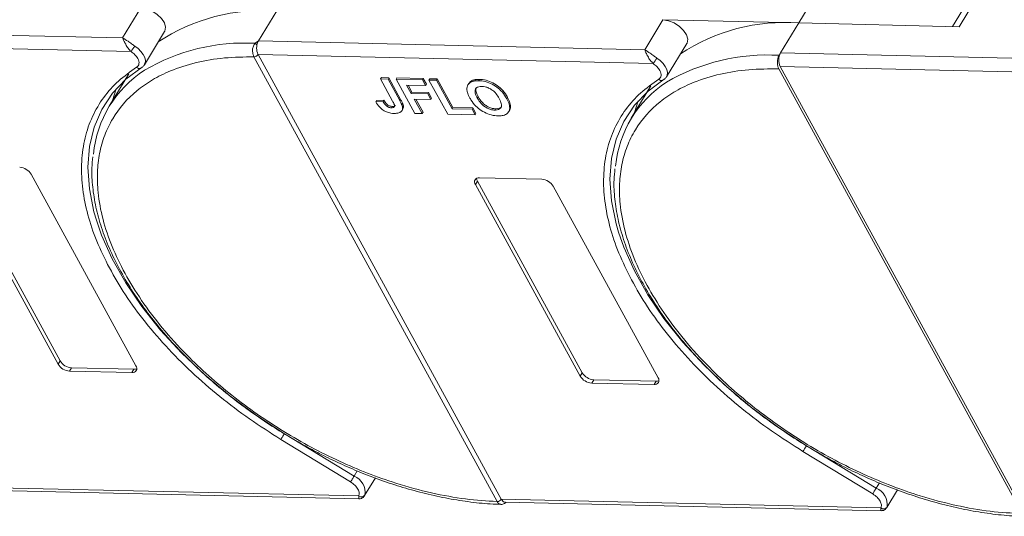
# Model space of a CAD drawing. Header units: millimetres. Extents: x 1678 to 3141, y 466 to 1499.
# Tile 51 of 81: x 2569 to 2660, y 1344 to 1390. Entities that reach past the tile are written whole.
import ezdxf

# ---------------------------------------------------------------- set-up
doc = ezdxf.new("R2010")
doc.units = ezdxf.units.MM

msp = doc.modelspace()

# ---------------------------------------------------------------- linework, layer by layer
at = {"color": 7, "linetype": 'Continuous', "lineweight": 15}
for p, q in [((2643.083, 1392.967), (2641.216, 1389.898)), ((2657.041, 1392.284), (2655.391, 1389.573)), ((2655.986, 1389.559), (2657.667, 1392.321)), ((2580.57, 1391.29), (2578.889, 1388.528)), ((2591.408, 1388.24), (2593.089, 1391.003)), ((2628.697, 1390.185), (2627.016, 1387.423)), ((2641.216, 1389.898), (2628.697, 1390.185)), ((2639.535, 1387.136), (2641.216, 1389.898)), ((2641.216, 1389.898), (2655.986, 1389.559)), ((2578.889, 1388.528), (2543.282, 1389.345)), ((2580.896, 1386.045), (2582.763, 1389.114)), ((2543.253, 1388.101), (2579.664, 1387.265)), ((2591.11, 1388.029), (2591.408, 1388.24)), ((2627.016, 1387.423), (2591.408, 1388.24)), ((2629.023, 1384.941), (2630.89, 1388.01)), ((2591.38, 1386.996), (2627.791, 1386.161)), ((2591.38, 1386.995), (2613.796, 1346.023)), ((2639.404, 1386.921), (2639.535, 1387.136)), ((2665.006, 1386.552), (2639.535, 1387.136)), ((2580.921, 1386.091), (2580.896, 1386.045)), ((2590.998, 1386.786), (2590.997, 1386.788)), ((2613.414, 1345.814), (2590.998, 1386.786)), ((2579.458, 1385.209), (2577.647, 1382.232)), ((2580.563, 1385.728), (2580.542, 1385.72)), ((2580.692, 1385.841), (2580.653, 1385.791)), ((2661.793, 1344.702), (2639.376, 1385.677)), ((2639.507, 1385.892), (2661.924, 1344.917)), ((2639.507, 1385.892), (2664.642, 1385.315)), ((2602.738, 1384.868), (2602.663, 1384.745)), ((2603.779, 1382.705), (2602.663, 1384.745)), ((2602.663, 1384.745), (2603.354, 1384.73)), ((2602.738, 1384.868), (2603.429, 1384.852)), ((2603.429, 1384.852), (2603.354, 1384.73)), ((2603.354, 1384.73), (2604.441, 1382.743)), ((2603.429, 1384.852), (2604.516, 1382.865)), ((2604.165, 1384.835), (2604.091, 1384.713)), ((2604.091, 1384.713), (2606.531, 1384.657)), ((2605.815, 1381.561), (2604.091, 1384.713)), ((2604.165, 1384.835), (2606.606, 1384.779)), ((2606.818, 1384.131), (2605.069, 1384.172)), ((2605.069, 1384.172), (2605.489, 1383.404)), ((2605.212, 1384.168), (2605.563, 1383.527)), ((2606.606, 1384.779), (2606.531, 1384.657)), ((2606.531, 1384.657), (2606.818, 1384.131)), ((2606.606, 1384.779), (2606.893, 1384.254)), ((2606.893, 1384.254), (2606.818, 1384.131)), ((2607.204, 1384.766), (2607.13, 1384.643)), ((2608.854, 1381.491), (2607.13, 1384.643)), ((2607.13, 1384.643), (2607.82, 1384.627)), ((2607.204, 1384.766), (2607.895, 1384.75)), ((2607.895, 1384.75), (2607.82, 1384.627)), ((2607.82, 1384.627), (2609.257, 1382.001)), ((2607.895, 1384.75), (2609.332, 1382.123)), ((2610.797, 1384.33), (2610.722, 1384.207)), ((2611.092, 1384.594), (2611.018, 1384.471)), ((2611.782, 1384.701), (2611.707, 1384.578)), ((2627.585, 1384.105), (2625.774, 1381.128)), ((2628.69, 1384.624), (2628.668, 1384.616)), ((2628.818, 1384.737), (2628.78, 1384.687)), ((2629.048, 1384.987), (2629.023, 1384.941)), ((2605.563, 1383.527), (2605.489, 1383.404)), ((2605.489, 1383.404), (2607.008, 1383.369)), ((2605.563, 1383.527), (2607.083, 1383.492)), ((2607.083, 1383.492), (2607.008, 1383.369)), ((2607.008, 1383.369), (2607.296, 1382.844)), ((2607.083, 1383.492), (2607.37, 1382.966)), ((2602.298, 1382.764), (2602.223, 1382.641)), ((2602.892, 1382.665), (2602.223, 1382.641)), ((2602.298, 1382.764), (2602.967, 1382.788)), ((2602.967, 1382.788), (2602.892, 1382.665)), ((2603.275, 1382.394), (2603.2, 1382.271)), ((2604.516, 1382.865), (2604.441, 1382.743)), ((2607.296, 1382.844), (2605.776, 1382.878)), ((2605.776, 1382.878), (2606.506, 1381.545)), ((2605.92, 1382.875), (2606.58, 1381.668)), ((2607.37, 1382.966), (2607.296, 1382.844)), ((2611.582, 1382.987), (2611.657, 1383.109)), ((2614.377, 1383.041), (2614.302, 1382.918)), ((2603.739, 1382.212), (2603.665, 1382.089)), ((2604.642, 1381.825), (2604.717, 1381.947)), ((2604.765, 1382.268), (2604.69, 1382.145)), ((2606.506, 1381.545), (2605.815, 1381.561)), ((2606.506, 1381.545), (2606.58, 1381.668)), ((2611.386, 1381.433), (2608.854, 1381.491)), ((2609.332, 1382.123), (2609.257, 1382.001)), ((2609.257, 1382.001), (2611.099, 1381.958)), ((2609.332, 1382.123), (2611.174, 1382.081)), ((2611.174, 1382.081), (2611.099, 1381.958)), ((2611.099, 1381.958), (2611.386, 1381.433)), ((2611.174, 1382.081), (2611.461, 1381.556)), ((2611.386, 1381.433), (2611.461, 1381.556)), ((2613.272, 1381.993), (2613.197, 1381.87)), ((2614.474, 1381.72), (2614.549, 1381.843)), ((2572.938, 1358.475), (2563.281, 1376.125)), ((2563.468, 1376.432), (2573.125, 1358.782)), ((2570.464, 1375.96), (2580.121, 1358.31)), ((2611.595, 1375.328), (2611.408, 1375.021)), ((2611.595, 1375.328), (2621.251, 1357.677)), ((2611.781, 1375.635), (2617.528, 1375.503)), ((2621.065, 1357.37), (2611.408, 1375.021)), ((2618.591, 1374.856), (2628.248, 1357.206)), ((2573.125, 1358.782), (2572.938, 1358.475)), ((2574.188, 1358.135), (2574.001, 1357.828)), ((2579.748, 1357.696), (2574.001, 1357.828)), ((2574.188, 1358.135), (2579.934, 1358.003)), ((2579.934, 1358.003), (2579.748, 1357.696)), ((2621.251, 1357.677), (2621.065, 1357.37)), ((2622.314, 1357.03), (2622.128, 1356.723)), ((2622.314, 1357.03), (2628.061, 1356.899)), ((2628.061, 1356.899), (2627.874, 1356.592)), ((2627.874, 1356.592), (2622.128, 1356.723)), ((2599.905, 1347.623), (2593.479, 1351.533)), ((2600.223, 1348.147), (2593.797, 1352.057)), ((2648.35, 1347.043), (2641.924, 1350.952)), ((2648.031, 1346.519), (2641.605, 1350.428)), ((2600.519, 1348.633), (2600.223, 1348.147)), ((2601.198, 1346.362), (2602.184, 1347.983)), ((2600.656, 1346.323), (2565.67, 1347.126)), ((2648.646, 1347.528), (2648.35, 1347.043)), ((2566.024, 1346.86), (2600.669, 1346.065)), ((2648.783, 1345.219), (2613.797, 1346.021)), ((2649.325, 1345.258), (2650.311, 1346.878)), ((2613.415, 1345.812), (2613.414, 1345.814)), ((2614.15, 1345.755), (2648.796, 1344.96))]:
    msp.add_line(p, q, dxfattribs=at)
at = {"color": 7, "linetype": 'Continuous', "lineweight": 15, "flags": 128}
for points in [[(2580.57, 1391.29), (2581.072, 1391.211), (2581.594, 1391.006), (2582.081, 1390.695), (2582.478, 1390.312), (2582.745, 1389.899), (2582.852, 1389.5), (2582.788, 1389.158), (2582.763, 1389.114)], [(2628.697, 1390.185), (2629.199, 1390.107), (2629.721, 1389.901), (2630.207, 1389.59), (2630.605, 1389.208), (2630.872, 1388.795), (2630.979, 1388.396), (2630.914, 1388.054), (2630.89, 1388.01)], [(2580.003, 1387.776), (2580.316, 1387.541), (2580.582, 1387.278), (2580.788, 1386.998), (2580.924, 1386.717), (2580.984, 1386.448), (2580.963, 1386.204), (2580.921, 1386.091)], [(2628.13, 1386.672), (2628.442, 1386.437), (2628.708, 1386.174), (2628.914, 1385.894), (2629.051, 1385.613), (2629.11, 1385.343), (2629.09, 1385.1), (2629.048, 1384.987)], [(2576.475, 1371.733), (2576.25, 1372.514), (2575.824, 1374.605), (2575.684, 1376.614), (2575.829, 1378.52), (2576.259, 1380.302), (2576.969, 1381.941), (2577.952, 1383.421), (2579.197, 1384.726), (2580.692, 1385.841)], [(2624.602, 1370.628), (2624.376, 1371.409), (2623.951, 1373.501), (2623.81, 1375.51), (2623.956, 1377.416), (2624.386, 1379.198), (2625.096, 1380.837), (2626.079, 1382.317), (2627.324, 1383.621), (2628.818, 1384.737)], [(2578.287, 1383.819), (2577.946, 1382.77), (2577.924, 1382.687)], [(2626.414, 1382.714), (2626.073, 1381.665), (2626.051, 1381.583)], [(2593.797, 1352.057), (2591.221, 1353.731), (2588.767, 1355.543), (2586.461, 1357.475), (2584.327, 1359.505), (2582.388, 1361.612), (2580.664, 1363.775), (2579.174, 1365.969), (2577.934, 1368.173), (2576.955, 1370.362), (2576.475, 1371.733)], [(2641.924, 1350.952), (2639.348, 1352.627), (2636.894, 1354.439), (2634.587, 1356.37), (2632.454, 1358.401), (2630.515, 1360.508), (2628.791, 1362.67), (2627.301, 1364.865), (2626.06, 1367.068), (2625.082, 1369.258), (2624.602, 1370.628)], [(2593.479, 1351.533), (2593.508, 1351.581), (2593.543, 1351.639), (2593.583, 1351.705), (2593.627, 1351.776), (2593.671, 1351.849), (2593.716, 1351.923), (2593.758, 1351.993), (2593.797, 1352.057)], [(2641.605, 1350.428), (2641.635, 1350.477), (2641.67, 1350.535), (2641.71, 1350.601), (2641.753, 1350.672), (2641.798, 1350.745), (2641.842, 1350.818), (2641.885, 1350.888), (2641.924, 1350.952)], [(2599.905, 1347.623), (2599.934, 1347.671), (2599.969, 1347.729), (2600.009, 1347.795), (2600.053, 1347.866), (2600.097, 1347.94), (2600.142, 1348.013), (2600.184, 1348.083), (2600.223, 1348.147)], [(2648.031, 1346.519), (2648.061, 1346.567), (2648.096, 1346.625), (2648.136, 1346.691), (2648.179, 1346.762), (2648.224, 1346.835), (2648.269, 1346.909), (2648.311, 1346.978), (2648.35, 1347.043)]]:
    msp.add_lwpolyline(points, dxfattribs=at)
at = {"color": 7, "linetype": 'Continuous', "lineweight": 15}
for centre, radius, start, end in [((2591.786, 1373.697), 17.355, 85.6938, 123.62828), ((2639.913, 1372.593), 17.355, 85.6938, 123.62828), ((2573.454, 1391.76), 7.665, 324.10303, 328.68906), ((2590.132, 1369.838), 18.217, 86.92425, 120.4678), ((2590.617, 1387.35), 0.839, 38.60771, 54.0154), ((2590.987, 1387.262), 0.475, 271.27035, 325.90225), ((2590.988, 1387.259), 0.473, 271.29265, 326.07296), ((2638.301, 1368.603), 18.351, 86.55376, 120.3559), ((2640.721, 1386.486), 1.352, 151.28833, 206.07738), ((2621.581, 1390.655), 7.665, 324.10303, 328.68906), ((2586.475, 1376.86), 10.318, 122.73279, 174.66622), ((2580.442, 1386.082), 0.375, 225.62382, 285.36491), ((2634.604, 1375.755), 10.32, 122.70871, 174.6175), ((2628.569, 1384.977), 0.375, 225.62382, 285.36491), ((2569.309, 1375.258), 1.352, 31.28833, 86.07738), ((2611.711, 1375.257), 0.384, 79.47957, 217.89689), ((2612.077, 1375.615), 0.561, 182.97477, 210.78742), ((2617.435, 1374.154), 1.352, 31.28833, 86.07738), ((2574.28, 1359.484), 1.352, 211.28833, 266.07738), ((2574.094, 1359.177), 1.352, 211.28833, 266.07738), ((2579.818, 1358.074), 0.384, 259.47957, 37.89689), ((2579.968, 1358.563), 0.561, 266.58142, 294.38722), ((2622.22, 1358.073), 1.352, 211.28833, 266.07738), ((2622.407, 1358.38), 1.352, 211.28833, 266.07738), ((2627.944, 1356.969), 0.384, 259.47957, 37.89689), ((2628.094, 1357.458), 0.561, 266.58142, 294.38722), ((2599.628, 1346.646), 1.615, 351.72869, 68.36149), ((2647.755, 1345.542), 1.615, 351.72869, 68.36149), ((2600.893, 1346.671), 0.421, 235.82517, 322.2621), ((2613.404, 1346.287), 0.473, 271.29253, 326.07318), ((2613.404, 1346.284), 0.472, 271.31253, 326.24366), ((2649.02, 1345.567), 0.421, 235.82517, 322.2621)]:
    msp.add_arc(centre, radius, start, end, dxfattribs=at)
for points, knots in [([(2578.889, 1388.528), (2579.05, 1388.432), (2579.3, 1388.285), (2579.693, 1387.99), (2579.907, 1387.843), (2580.003, 1387.776)], [0, 0, 0, 0, 0.498413, 0.772928, 1, 1, 1, 1]), ([(2579.664, 1387.265), (2579.575, 1387.362), (2579.386, 1387.568), (2579.166, 1387.931), (2578.994, 1388.272), (2578.924, 1388.443), (2578.889, 1388.528)], [0, 0, 0, 0, 0.2343503, 0.4981953, 0.748869, 1, 1, 1, 1]), ([(2590.997, 1386.788), (2590.969, 1386.849), (2590.916, 1386.962), (2590.871, 1387.179), (2590.86, 1387.392), (2590.886, 1387.597), (2590.936, 1387.767), (2591.008, 1387.915), (2591.078, 1387.993), (2591.11, 1388.029)], [0, 0, 0, 0, 0.172016, 0.312756, 0.499599, 0.630391, 0.758026, 0.889228, 1, 1, 1, 1]), ([(2591.273, 1387.874), (2591.259, 1387.776), (2591.233, 1387.582), (2591.266, 1387.285), (2591.328, 1387.096), (2591.373, 1387.01), (2591.38, 1386.996)], [0, 0, 0, 0, 0.313335, 0.626691, 0.940048, 1, 1, 1, 1]), ([(2591.38, 1386.996), (2591.38, 1386.996), (2591.38, 1386.996), (2591.38, 1386.995), (2591.38, 1386.995), (2591.38, 1386.995)], [0, 0, 0, 0, 0.384699, 0.69235, 1, 1, 1, 1]), ([(2627.016, 1387.423), (2627.177, 1387.328), (2627.426, 1387.18), (2627.82, 1386.886), (2628.033, 1386.738), (2628.13, 1386.672)], [0, 0, 0, 0, 0.498413, 0.772928, 1, 1, 1, 1]), ([(2627.791, 1386.161), (2627.702, 1386.258), (2627.512, 1386.463), (2627.293, 1386.827), (2627.12, 1387.168), (2627.051, 1387.338), (2627.016, 1387.423)], [0, 0, 0, 0, 0.2343503, 0.4981953, 0.748869, 1, 1, 1, 1]), ([(2639.376, 1385.677), (2639.341, 1385.755), (2639.272, 1385.91), (2639.233, 1386.205), (2639.25, 1386.503), (2639.313, 1386.751), (2639.379, 1386.873), (2639.404, 1386.921)], [0, 0, 0, 0, 0.2146939, 0.4293877, 0.6440816, 0.8587754, 1, 1, 1, 1]), ([(2613.414, 1345.814), (2612.45, 1345.873), (2610.493, 1345.994), (2607.347, 1346.573), (2604.314, 1347.393), (2601.471, 1348.396), (2598.862, 1349.5), (2596.272, 1350.785), (2592.885, 1352.725), (2589.688, 1354.955), (2586.795, 1357.387), (2584.617, 1359.462), (2582.513, 1361.786), (2580.601, 1364.318), (2579.055, 1366.831), (2577.856, 1369.336), (2577.011, 1371.844), (2576.593, 1374.13), (2576.527, 1376.155), (2576.73, 1377.92), (2577.199, 1379.579), (2578.181, 1381.617), (2579.673, 1383.342), (2581.613, 1384.693), (2583.417, 1385.59), (2585.619, 1386.289), (2588.204, 1386.737), (2590.076, 1386.77), (2590.998, 1386.786)], [0, 0, 0, 0, 0.038862, 0.078912, 0.1200677, 0.1522272, 0.1843815, 0.2172151, 0.2500433, 0.3156185, 0.347778, 0.3799323, 0.4210926, 0.4611415, 0.5, 0.5388632, 0.578912, 0.6200677, 0.6522272, 0.6843815, 0.7172151, 0.7500433, 0.8156185, 0.847778, 0.8799323, 0.9210926, 0.9611404, 1, 1, 1, 1]), ([(2580.18, 1385.814), (2580.234, 1385.857), (2580.344, 1385.946), (2580.41, 1386.146), (2580.399, 1386.378), (2580.321, 1386.546), (2580.283, 1386.628)], [0, 0, 0, 0, 0.2455128, 0.5, 0.7544872, 1, 1, 1, 1]), ([(2580.541, 1385.72), (2580.621, 1385.77), (2580.783, 1385.87), (2580.88, 1386.028), (2580.929, 1386.108)], [0, 0, 0, 0, 0.495762, 1, 1, 1, 1]), ([(2577.506, 1367.641), (2577.11, 1368.466), (2576.318, 1370.115), (2575.556, 1372.54), (2575.121, 1374.905), (2575.055, 1377.182), (2575.366, 1379.335), (2576.051, 1381.313), (2577.096, 1383.064), (2578.446, 1384.597), (2579.602, 1385.408), (2580.18, 1385.814)], [0, 0, 0, 0, 0.109778, 0.219542, 0.32932, 0.441716, 0.554889, 0.668062, 0.780458, 0.890226, 1, 1, 1, 1]), ([(2661.793, 1344.702), (2660.828, 1344.753), (2658.868, 1344.857), (2655.71, 1345.416), (2652.66, 1346.221), (2649.796, 1347.214), (2647.167, 1348.314), (2644.554, 1349.598), (2641.135, 1351.541), (2637.906, 1353.78), (2634.985, 1356.226), (2632.787, 1358.312), (2630.665, 1360.651), (2628.738, 1363.199), (2627.181, 1365.727), (2625.976, 1368.247), (2625.129, 1370.77), (2624.714, 1373.07), (2624.655, 1375.107), (2624.869, 1376.881), (2625.352, 1378.547), (2626.359, 1380.591), (2627.882, 1382.315), (2629.858, 1383.659), (2631.693, 1384.545), (2633.928, 1385.228), (2636.548, 1385.654), (2638.443, 1385.67), (2639.376, 1385.677)], [0, 0, 0, 0, 0.038823, 0.07885, 0.119997, 0.152169, 0.184336, 0.217193, 0.250044, 0.315664, 0.347836, 0.380003, 0.421155, 0.461181, 0.5, 0.538824, 0.57885, 0.619997, 0.652169, 0.684336, 0.717193, 0.750044, 0.815664, 0.847836, 0.880003, 0.921155, 0.961179, 1, 1, 1, 1]), ([(2628.307, 1384.709), (2628.361, 1384.753), (2628.471, 1384.842), (2628.536, 1385.042), (2628.525, 1385.274), (2628.448, 1385.442), (2628.41, 1385.524)], [0, 0, 0, 0, 0.2455128, 0.5, 0.7544872, 1, 1, 1, 1]), ([(2610.625, 1383.779), (2610.627, 1383.854), (2610.63, 1384.003), (2610.723, 1384.244), (2610.866, 1384.399), (2611.002, 1384.464), (2611.018, 1384.471)], [0, 0, 0, 0, 0.250896, 0.502166, 0.940512, 1, 1, 1, 1]), ([(2610.801, 1384.327), (2610.869, 1384.419), (2610.946, 1384.525), (2611.076, 1384.586), (2611.092, 1384.594)], [0, 0, 0, 0, 0.8749054, 1, 1, 1, 1]), ([(2611.018, 1384.471), (2611.054, 1384.486), (2611.126, 1384.516), (2611.241, 1384.543), (2611.355, 1384.562), (2611.468, 1384.573), (2611.585, 1384.579), (2611.666, 1384.578), (2611.707, 1384.578)], [0, 0, 0, 0, 0.185429, 0.37219, 0.527708, 0.683877, 0.841678, 1, 1, 1, 1]), ([(2611.092, 1384.594), (2611.128, 1384.609), (2611.2, 1384.638), (2611.316, 1384.666), (2611.43, 1384.685), (2611.543, 1384.696), (2611.66, 1384.702), (2611.741, 1384.701), (2611.782, 1384.701)], [0, 0, 0, 0, 0.1854289, 0.3721896, 0.5277082, 0.6838775, 0.8416784, 1, 1, 1, 1]), ([(2611.707, 1384.578), (2611.804, 1384.573), (2612.099, 1384.558), (2612.636, 1384.424), (2613.248, 1384.107), (2613.8, 1383.654), (2614.118, 1383.241), (2614.267, 1382.98), (2614.302, 1382.918)], [0, 0, 0, 0, 0.101398, 0.306996, 0.506144, 0.685262, 0.924557, 1, 1, 1, 1]), ([(2611.782, 1384.701), (2611.879, 1384.696), (2612.174, 1384.68), (2612.711, 1384.547), (2613.323, 1384.23), (2613.874, 1383.777), (2614.193, 1383.364), (2614.341, 1383.103), (2614.377, 1383.041)], [0, 0, 0, 0, 0.101398, 0.306996, 0.506144, 0.685262, 0.924557, 1, 1, 1, 1]), ([(2625.633, 1366.536), (2625.237, 1367.361), (2624.444, 1369.011), (2623.682, 1371.435), (2623.248, 1373.8), (2623.182, 1376.078), (2623.493, 1378.231), (2624.178, 1380.209), (2625.223, 1381.96), (2626.573, 1383.493), (2627.729, 1384.304), (2628.307, 1384.709)], [0, 0, 0, 0, 0.109778, 0.219542, 0.32932, 0.441716, 0.554889, 0.668062, 0.780458, 0.890226, 1, 1, 1, 1]), ([(2628.668, 1384.616), (2628.748, 1384.666), (2628.91, 1384.766), (2629.007, 1384.924), (2629.056, 1385.004)], [0, 0, 0, 0, 0.495762, 1, 1, 1, 1]), ([(2610.903, 1382.982), (2610.88, 1383.024), (2610.835, 1383.108), (2610.774, 1383.238), (2610.718, 1383.372), (2610.672, 1383.51), (2610.637, 1383.647), (2610.629, 1383.735), (2610.625, 1383.779)], [0, 0, 0, 0, 0.15395, 0.308181, 0.478699, 0.649961, 0.824203, 1, 1, 1, 1]), ([(2611.582, 1382.987), (2611.539, 1383.071), (2611.43, 1383.283), (2611.35, 1383.582), (2611.411, 1383.839), (2611.581, 1383.994), (2611.8, 1384.051), (2611.951, 1384.052), (2612.003, 1384.052)], [0, 0, 0, 0, 0.1586166, 0.4008637, 0.5730594, 0.7454856, 0.9129852, 1, 1, 1, 1]), ([(2611.657, 1383.109), (2611.613, 1383.194), (2611.503, 1383.407), (2611.436, 1383.697), (2611.451, 1383.901), (2611.508, 1383.952), (2611.509, 1383.954)], [0, 0, 0, 0, 0.274858, 0.694634, 0.993023, 1, 1, 1, 1]), ([(2612.003, 1384.052), (2612.102, 1384.045), (2612.302, 1384.03), (2612.636, 1383.917), (2612.959, 1383.73), (2613.289, 1383.435), (2613.482, 1383.164), (2613.584, 1382.984), (2613.603, 1382.949)], [0, 0, 0, 0, 0.160292, 0.321922, 0.490761, 0.657569, 0.933883, 1, 1, 1, 1]), ([(2603.907, 1381.565), (2603.809, 1381.57), (2603.587, 1381.584), (2603.206, 1381.693), (2602.836, 1381.904), (2602.479, 1382.228), (2602.324, 1382.478), (2602.223, 1382.641)], [0, 0, 0, 0, 0.155292, 0.353145, 0.543243, 0.704067, 1, 1, 1, 1]), ([(2603.2, 1382.271), (2603.174, 1382.295), (2603.12, 1382.343), (2603.061, 1382.415), (2603.011, 1382.481), (2602.969, 1382.542), (2602.929, 1382.604), (2602.904, 1382.645), (2602.892, 1382.665)], [0, 0, 0, 0, 0.1938055, 0.3931273, 0.5440688, 0.6954121, 0.8476129, 1, 1, 1, 1]), ([(2602.967, 1382.788), (2602.979, 1382.767), (2603.004, 1382.725), (2603.046, 1382.66), (2603.093, 1382.594), (2603.145, 1382.526), (2603.203, 1382.458), (2603.251, 1382.415), (2603.275, 1382.394)], [0, 0, 0, 0, 0.155996, 0.312125, 0.480895, 0.650212, 0.823248, 1, 1, 1, 1]), ([(2603.275, 1382.394), (2603.322, 1382.359), (2603.413, 1382.292), (2603.566, 1382.233), (2603.672, 1382.214), (2603.727, 1382.212), (2603.739, 1382.212)], [0, 0, 0, 0, 0.330398, 0.624767, 0.917361, 1, 1, 1, 1]), ([(2603.779, 1382.705), (2603.823, 1382.621), (2603.899, 1382.476), (2603.96, 1382.301), (2603.957, 1382.189), (2603.906, 1382.13), (2603.809, 1382.092), (2603.72, 1382.09), (2603.665, 1382.089)], [0, 0, 0, 0, 0.292027, 0.504854, 0.613905, 0.723685, 0.829816, 1, 1, 1, 1]), ([(2603.739, 1382.212), (2603.8, 1382.213), (2603.896, 1382.216), (2603.991, 1382.258), (2604.01, 1382.3), (2604.018, 1382.317)], [0, 0, 0, 0, 0.495374, 0.790754, 1, 1, 1, 1]), ([(2604.441, 1382.743), (2604.463, 1382.701), (2604.508, 1382.617), (2604.564, 1382.503), (2604.609, 1382.403), (2604.642, 1382.317), (2604.673, 1382.23), (2604.685, 1382.173), (2604.69, 1382.145)], [0, 0, 0, 0, 0.2082698, 0.416707, 0.5614806, 0.7065734, 0.8528245, 1, 1, 1, 1]), ([(2604.516, 1382.865), (2604.538, 1382.823), (2604.583, 1382.739), (2604.639, 1382.626), (2604.684, 1382.526), (2604.717, 1382.44), (2604.748, 1382.352), (2604.759, 1382.296), (2604.765, 1382.268)], [0, 0, 0, 0, 0.2082698, 0.416707, 0.5614806, 0.7065734, 0.8528245, 1, 1, 1, 1]), ([(2613.486, 1381.345), (2613.388, 1381.35), (2613.094, 1381.365), (2612.554, 1381.496), (2611.939, 1381.815), (2611.388, 1382.269), (2611.079, 1382.673), (2610.935, 1382.926), (2610.903, 1382.982)], [0, 0, 0, 0, 0.102171, 0.30922, 0.51365, 0.692275, 0.932413, 1, 1, 1, 1]), ([(2613.197, 1381.87), (2613.097, 1381.878), (2612.896, 1381.894), (2612.56, 1382.015), (2612.225, 1382.21), (2611.876, 1382.525), (2611.688, 1382.798), (2611.592, 1382.969), (2611.582, 1382.987)], [0, 0, 0, 0, 0.15971, 0.320429, 0.491074, 0.67705, 0.96629, 1, 1, 1, 1]), ([(2613.272, 1381.993), (2613.172, 1382.001), (2612.971, 1382.017), (2612.635, 1382.138), (2612.299, 1382.333), (2611.95, 1382.647), (2611.763, 1382.921), (2611.667, 1383.091), (2611.657, 1383.109)], [0, 0, 0, 0, 0.15971, 0.320429, 0.491074, 0.67705, 0.96629, 1, 1, 1, 1]), ([(2613.603, 1382.949), (2613.646, 1382.865), (2613.767, 1382.628), (2613.847, 1382.301), (2613.743, 1382.042), (2613.552, 1381.904), (2613.343, 1381.87), (2613.22, 1381.87), (2613.197, 1381.87)], [0, 0, 0, 0, 0.15859, 0.447239, 0.620381, 0.793575, 0.961295, 1, 1, 1, 1]), ([(2614.302, 1382.918), (2614.346, 1382.834), (2614.477, 1382.58), (2614.596, 1382.179), (2614.543, 1381.768), (2614.292, 1381.484), (2613.91, 1381.352), (2613.614, 1381.347), (2613.486, 1381.345)], [0, 0, 0, 0, 0.101888, 0.307343, 0.492963, 0.678647, 0.860791, 1, 1, 1, 1]), ([(2614.377, 1383.041), (2614.421, 1382.956), (2614.553, 1382.702), (2614.659, 1382.31), (2614.657, 1381.98), (2614.552, 1381.871), (2614.534, 1381.853)], [0, 0, 0, 0, 0.192169, 0.579672, 0.929764, 1, 1, 1, 1]), ([(2603.665, 1382.089), (2603.634, 1382.091), (2603.573, 1382.094), (2603.483, 1382.116), (2603.4, 1382.146), (2603.329, 1382.182), (2603.261, 1382.223), (2603.22, 1382.255), (2603.2, 1382.271)], [0, 0, 0, 0, 0.202387, 0.410907, 0.557829, 0.709472, 0.853224, 1, 1, 1, 1]), ([(2604.69, 1382.145), (2604.694, 1382.068), (2604.703, 1381.913), (2604.589, 1381.727), (2604.34, 1381.578), (2604.071, 1381.57), (2603.907, 1381.565)], [0, 0, 0, 0, 0.20646, 0.413515, 0.645211, 1, 1, 1, 1]), ([(2604.765, 1382.268), (2604.773, 1382.188), (2604.785, 1382.069), (2604.725, 1381.983), (2604.705, 1381.954)], [0, 0, 0, 0, 0.6631606, 1, 1, 1, 1]), ([(2613.817, 1382.219), (2613.812, 1382.205), (2613.781, 1382.12), (2613.62, 1382.03), (2613.418, 1381.993), (2613.295, 1381.993), (2613.272, 1381.993)], [0, 0, 0, 0, 0.084934, 0.502415, 0.906703, 1, 1, 1, 1]), ([(2576.148, 1377.571), (2576.111, 1377.234), (2576.011, 1376.33), (2576.102, 1374.777), (2576.392, 1372.939), (2576.911, 1371.056), (2577.638, 1369.149), (2578.567, 1367.232), (2579.689, 1365.322), (2580.988, 1363.435), (2582.449, 1361.589), (2584.049, 1359.807), (2585.749, 1358.119), (2587.49, 1356.567), (2589.092, 1355.272), (2590.576, 1354.167), (2592.077, 1353.12), (2593.18, 1352.431), (2593.79, 1352.049)], [0, 0, 0, 0, 0.04157, 0.111425, 0.181343, 0.251234, 0.321027, 0.390661, 0.460062, 0.529153, 0.597797, 0.665722, 0.732344, 0.796145, 0.855223, 0.897404, 0.943271, 1, 1, 1, 1]), ([(2624.275, 1376.475), (2624.238, 1376.135), (2624.138, 1375.229), (2624.228, 1373.673), (2624.519, 1371.835), (2625.037, 1369.952), (2625.764, 1368.045), (2626.694, 1366.128), (2627.815, 1364.217), (2629.115, 1362.33), (2630.576, 1360.485), (2632.176, 1358.703), (2633.876, 1357.015), (2635.617, 1355.462), (2637.219, 1354.168), (2638.703, 1353.063), (2640.204, 1352.016), (2641.307, 1351.326), (2641.917, 1350.945)], [0, 0, 0, 0, 0.041894, 0.111725, 0.18162, 0.251488, 0.321257, 0.390867, 0.460244, 0.529313, 0.597933, 0.665835, 0.732435, 0.796214, 0.855272, 0.897439, 0.94329, 1, 1, 1, 1]), ([(2593.479, 1351.533), (2592.503, 1352.151), (2590.553, 1353.389), (2587.794, 1355.486), (2585.197, 1357.738), (2582.812, 1360.137), (2580.707, 1362.623), (2578.897, 1365.137), (2577.966, 1366.813), (2577.506, 1367.641)], [0, 0, 0, 0, 0.140647, 0.281304, 0.425319, 0.570331, 0.715342, 0.859358, 1, 1, 1, 1]), ([(2641.605, 1350.428), (2640.63, 1351.047), (2638.68, 1352.285), (2635.921, 1354.382), (2633.323, 1356.633), (2630.939, 1359.033), (2628.834, 1361.518), (2627.023, 1364.033), (2626.093, 1365.709), (2625.633, 1366.536)], [0, 0, 0, 0, 0.140647, 0.281304, 0.425319, 0.570331, 0.715342, 0.859358, 1, 1, 1, 1]), ([(2593.79, 1352.049), (2594.638, 1351.552), (2595.827, 1350.854), (2597.627, 1349.93), (2599.171, 1349.193), (2601.025, 1348.402), (2602.974, 1347.668), (2605.007, 1347.012), (2607.084, 1346.458), (2609.176, 1346.018), (2611.251, 1345.72), (2612.788, 1345.567), (2613.603, 1345.562), (2613.761, 1345.561)], [0, 0, 0, 0, 0.130517, 0.183018, 0.269988, 0.35985, 0.455797, 0.555409, 0.657717, 0.761961, 0.867622, 0.974343, 1, 1, 1, 1]), ([(2641.917, 1350.945), (2642.765, 1350.447), (2643.954, 1349.75), (2645.753, 1348.825), (2647.297, 1348.089), (2649.151, 1347.297), (2651.101, 1346.564), (2653.134, 1345.908), (2655.21, 1345.353), (2657.303, 1344.914), (2659.379, 1344.614), (2660.999, 1344.458), (2661.897, 1344.454), (2662.137, 1344.453)], [0, 0, 0, 0, 0.1287816, 0.1805843, 0.2663985, 0.355065, 0.4497361, 0.548024, 0.6489718, 0.7518293, 0.8560851, 0.9613879, 1, 1, 1, 1]), ([(2600.67, 1346.065), (2600.67, 1346.073), (2600.671, 1346.087), (2600.661, 1346.248), (2600.656, 1346.323)], [0, 0, 0, 0, 0.529586, 1, 1, 1, 1]), ([(2600.671, 1346.065), (2600.749, 1346.071), (2600.878, 1346.082), (2601.065, 1346.189), (2601.146, 1346.293), (2601.189, 1346.349)], [0, 0, 0, 0, 0.411574, 0.687573, 1, 1, 1, 1]), ([(2613.796, 1346.023), (2613.796, 1346.022), (2613.797, 1346.022), (2613.797, 1346.022), (2613.797, 1346.022), (2613.797, 1346.021)], [0, 0, 0, 0, 0.384666, 0.692333, 1, 1, 1, 1]), ([(2613.797, 1346.021), (2613.84, 1345.959), (2613.926, 1345.833), (2614.056, 1345.753), (2614.131, 1345.764), (2614.15, 1345.766)], [0, 0, 0, 0, 0.42964, 0.85928, 1, 1, 1, 1]), ([(2613.76, 1345.551), (2613.714, 1345.559), (2613.629, 1345.573), (2613.51, 1345.664), (2613.449, 1345.759), (2613.415, 1345.812)], [0, 0, 0, 0, 0.3517077, 0.6434286, 1, 1, 1, 1]), ([(2613.768, 1345.548), (2613.823, 1345.551), (2613.928, 1345.557), (2614.098, 1345.628), (2614.2, 1345.707), (2614.259, 1345.753)], [0, 0, 0, 0, 0.313627, 0.602894, 1, 1, 1, 1]), ([(2648.797, 1344.961), (2648.797, 1344.969), (2648.798, 1344.983), (2648.788, 1345.143), (2648.783, 1345.219)], [0, 0, 0, 0, 0.529586, 1, 1, 1, 1]), ([(2648.798, 1344.96), (2648.875, 1344.967), (2649.005, 1344.978), (2649.191, 1345.084), (2649.273, 1345.189), (2649.316, 1345.245)], [0, 0, 0, 0, 0.411574, 0.687573, 1, 1, 1, 1])]:
    msp.add_open_spline(points, degree=3, knots=knots, dxfattribs=at)
for points in [[(2591.408, 1388.24), (2591.379, 1388.186), (2591.321, 1388.078), (2591.289, 1387.942), (2591.273, 1387.874)], [(2580.283, 1386.628), (2580.207, 1386.745), (2580.055, 1386.978), (2579.794, 1387.169), (2579.664, 1387.265)], [(2628.41, 1385.524), (2628.334, 1385.641), (2628.181, 1385.873), (2627.921, 1386.065), (2627.791, 1386.161)], [(2600.586, 1346.947), (2600.503, 1347.073), (2600.336, 1347.324), (2600.049, 1347.523), (2599.905, 1347.623)], [(2600.656, 1346.323), (2600.684, 1346.415), (2600.739, 1346.599), (2600.637, 1346.831), (2600.586, 1346.947)], [(2648.713, 1345.843), (2648.629, 1345.968), (2648.463, 1346.219), (2648.175, 1346.419), (2648.031, 1346.519)], [(2648.783, 1345.219), (2648.811, 1345.311), (2648.866, 1345.495), (2648.764, 1345.727), (2648.713, 1345.843)]]:
    msp.add_open_spline(points, degree=3, dxfattribs=at)

doc.saveas('drawing.dxf')
